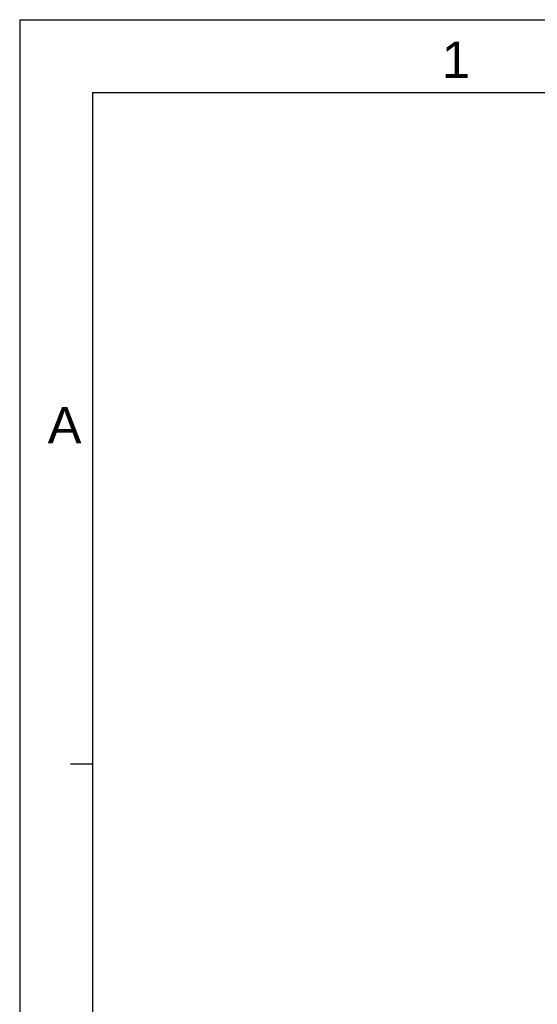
# Model space of a CAD drawing. Header units: millimetres. Extents: x -95 to 535, y -111 to 334.
# Tile 2 of 17: x -95 to 12, y 131 to 334. Entities that reach past the tile are written whole.
import ezdxf
from ezdxf.enums import TextEntityAlignment as Align

# ---------------------------------------------------------------- set-up
doc = ezdxf.new("R2010")
doc.units = ezdxf.units.MM
doc.header["$LTSCALE"] = 23.1
doc.layers.add('DRAWING FRAME', color=1, linetype='CONTINUOUS')
doc.styles.add('ARIAL', font='ARIAL.TTF')

msp = doc.modelspace()

# ---------------------------------------------------------------- linework, layer by layer
at = {"layer": 'DRAWING FRAME', "color": 4}
for q in [(535.4447, 334.3981), (-94.5553, -111.1019)]:
    msp.add_line((-94.5553, 334.3981), q, dxfattribs=at)
at = {"layer": 'DRAWING FRAME', "color": 3}
for p, q in [((-79.5553, 319.3981), (520.4447, 319.3981)), ((-79.5553, 319.3981), (-79.5553, -96.1019)), ((-79.5553, 180.8981), (-84.0553, 180.8981))]:
    msp.add_line(p, q, dxfattribs=at)

# ---------------------------------------------------------------- texts
at = {"layer": 'DRAWING FRAME', "color": 1, "style": 'ARIAL'}
for s, p in [('1', (-4.5464, 326.1411)), ('A', (-85.2928, 250.7911))]:
    msp.add_text(s, height=7.5, dxfattribs=at).set_placement(p, align=Align.MIDDLE)

doc.saveas('drawing.dxf')
